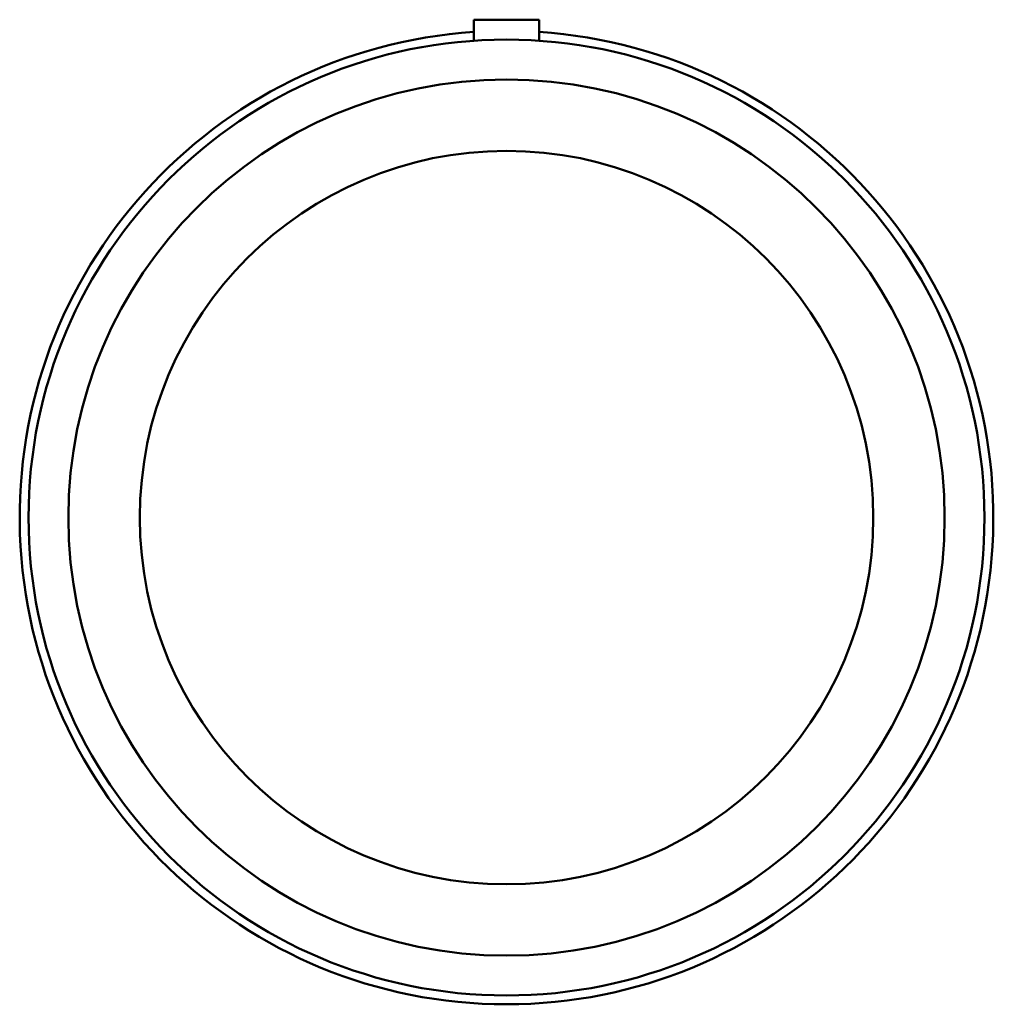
# Model space of a CAD drawing. Header units: inches. Extents: x -13.5 to 78.5, y -14 to 82.7.
# Tile 3 of 4: x 52.1 to 60.9, y 20.8 to 29.6. Entities that reach past the tile are written whole.
import ezdxf

# ---------------------------------------------------------------- set-up
doc = ezdxf.new("R2010")
doc.units = ezdxf.units.IN
doc.header["$MEASUREMENT"] = 0
doc.layers.add('Visible (ANSI)', color=7, linetype='Continuous', lineweight=50)

msp = doc.modelspace()

# ---------------------------------------------------------------- linework, layer by layer
at = {"layer": 'Visible (ANSI)'}
for p, q in [((56.7882, 29.6459), (56.1977, 29.6459)), ((56.1977, 29.4562), (56.1977, 29.6459)), ((56.7882, 29.4562), (56.7882, 29.6459))]:
    msp.add_line(p, q, dxfattribs=at)
for radius in [4.3104, 3.9512, 3.3071]:
    msp.add_circle((56.493, 25.1559), radius, dxfattribs=at)
msp.add_arc((56.493, 25.1559), 4.39, 93.85668, 86.14332, dxfattribs=at)

doc.saveas('drawing.dxf')
